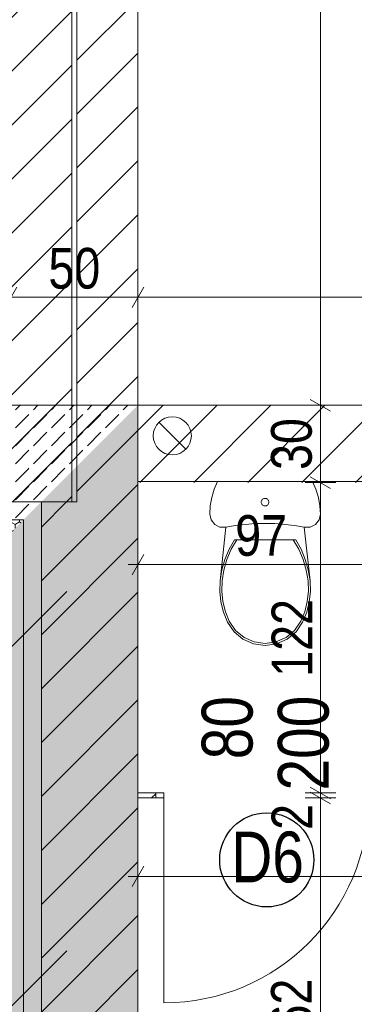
# Model space of a CAD drawing. Header units: centimetres. Extents: x 18292 to 3593338517, y 11794 to 62103.
# Tile 107 of 147: x 1796683906 to 1796684037, y 55585 to 55972. Entities that reach past the tile are written whole.
import ezdxf

# ---------------------------------------------------------------- set-up
doc = ezdxf.new("R2010")
doc.units = ezdxf.units.CM
doc.header["$MEASUREMENT"] = 0
for name, color, linetype in [('410-Fundamenty', 7, 'Continuous'), ('499-Wymiary i opisy', 7, 'Continuous'), ('__PROJEKTOWANE', 7, 'Continuous'), ('MF_AREA_BLOCK', 7, 'Continuous'), ('MF_KRESKOWANIE', 7, 'Continuous'), ('MF_OCIEPLENIE', 7, 'Continuous'), ('MF_OKNA', 7, 'Continuous'), ('MF_SCIANY_KONSTR', 7, 'Continuous')]:
    doc.layers.add(name, color=color, linetype=linetype)
doc.styles.add('GENERATED_STYLE_2', font='txt')
doc.styles.add('GENERATED_STYLE_4', font='txt')
doc.dimstyles.new('GENERATED_STYLE__1', dxfattribs={"dimtxt": 16, "dimasz": 6.08, "dimexe": 0.18, "dimexo": 0.0625, "dimgap": 0.09, "dimtad": 1, "dimtih": 1, "dimtoh": 1, "dimdec": 0, "dimzin": 0, "dimdsep": 46, "dimtxsty": 'GENERATED_STYLE_4', "dimblk": 'ARROWHEAD_2', "dimblk1": 'ARROWHEAD_2', "dimblk2": 'ARROWHEAD_2', "dimcen": 0.09, "dimse1": 1, "dimse2": 1, "dimclrd": 7, "dimclre": 7, "dimclrt": 7, "dimadec": 0, "dimazin": 0, "dimtfac": 1, "dimtdec": 4, "dimtmove": 0, "dimatfit": 3, "dimfxl": 0, "dimtolj": 1, "dimtzin": 0, "dimarcsym": 0})
doc.dimstyles.new('GENERATED_STYLE__4', dxfattribs={"dimtxt": 16, "dimasz": 6.08, "dimexe": 0.18, "dimexo": 0.0625, "dimgap": 0.09, "dimtad": 1, "dimdec": 0, "dimzin": 0, "dimdsep": 46, "dimtxsty": 'GENERATED_STYLE_4', "dimblk": 'ARROWHEAD_2', "dimblk1": 'ARROWHEAD_2', "dimblk2": 'ARROWHEAD_2', "dimcen": 0.09, "dimse1": 1, "dimse2": 1, "dimclrd": 7, "dimclre": 7, "dimclrt": 7, "dimadec": 0, "dimazin": 0, "dimtfac": 1, "dimtdec": 4, "dimtmove": 0, "dimatfit": 3, "dimfxl": 0, "dimtolj": 1, "dimtzin": 0, "dimarcsym": 0})
pattern_1 = [(45, (1801523908.342, 3898003.605), (-10.606601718, 10.606601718), [])]
pattern_2 = [(90, (1801523908.3422, 3898003.6053), (-3.4641016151, 0), [2, -4]), (90, (1801523906.6102, 3898006.6053), (-3.4641016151, 0), [2, -4]), (150, (1801523908.3422, 3898005.6053), (1.7320508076, 3), [2, -4]), (150, (1801523904.878, 3898005.6053), (1.7320508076, 3), [2, -4]), (210, (1801523908.3422, 3898003.6053), (-1.7320508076, 3), [2, -4]), (210, (1801523904.878, 3898003.6053), (-1.7320508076, 3), [2, -4])]
pattern_3 = [(45, (1801523908.342, 3898003.605), (-7.071067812, 7.071067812), [7.5, -2.5]), (45, (1801523908.342, 3898010.676), (-7.071067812, 7.071067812), [7.5, -2.5])]

# ---------------------------------------------------------------- blocks, each defined once
blk = doc.blocks.new('Drzwi metalowe 21_7')
at = {"layer": '__PROJEKTOWANE', "color": 7, "linetype": 'Continuous', "lineweight": 13}
blk.add_line((40.3, 0), (40.3, 80.6), dxfattribs=at)
at = {"layer": '__PROJEKTOWANE', "color": 150, "linetype": 'Continuous', "lineweight": 13}
for p, q in [((-43.5, 0), (-46.5, 0)), ((-43.5, 0), (-46.5, 0)), ((-43.5, 0), (-43.5, -2)), ((-43.5, 0), (-43.5, -2)), ((43.5, 0), (43.5, -2)), ((43.5, 0), (43.5, -2)), ((43.5, 0), (46.5, 0)), ((43.5, 0), (46.5, 0)), ((-43.5, -2), (-46.5, -2)), ((-43.5, -2), (-46.5, -2)), ((43.5, -2), (46.5, -2)), ((43.5, -2), (46.5, -2))]:
    blk.add_line(p, q, dxfattribs=at)
at = {"layer": '__PROJEKTOWANE', "color": 7, "linetype": 'Continuous', "lineweight": 15}
for p, q in [((-40.3, 0), (-43.5, 0)), ((-43.5, 0), (-43.5, -2)), ((-40.3, -2), (-40.3, 0)), ((43.5, 0), (40.3, 0)), ((40.3, 0), (40.3, -2)), ((43.5, -2), (43.5, 0)), ((-43.5, -2), (-40.3, -2)), ((40.3, -2), (43.5, -2))]:
    blk.add_line(p, q, dxfattribs=at)
at = {"layer": '__PROJEKTOWANE', "color": 7, "linetype": 'Continuous', "lineweight": 13}
blk.add_arc((40.3, 0), 80.6, 90, 180, dxfattribs=at)
blk = doc.blocks.new('WC 1 LT 65')
at = {"layer": '__PROJEKTOWANE', "color": 5, "linetype": 'Continuous', "lineweight": 13}
for p, q in [((-18.68, 64.5), (-20.01, 61.45)), ((18.68, 64.5), (-18.68, 64.5)), ((20.01, 61.45), (18.68, 64.5)), ((-20.97, 58.26), (-21.55, 54.98)), ((-20.01, 61.45), (-20.97, 58.26)), ((20.97, 58.26), (20.01, 61.45)), ((21.55, 54.98), (20.97, 58.26)), ((-21.55, 54.98), (-21.75, 51.65)), ((-1.48, 56.66), (-1.5, 56.4)), ((-1.5, 56.4), (-1.48, 56.14)), ((-1.41, 56.91), (-1.48, 56.66)), ((-1.48, 56.14), (-1.41, 55.89)), ((-1.3, 57.15), (-1.41, 56.91)), ((-1.41, 55.89), (-1.3, 55.65)), ((-1.15, 57.36), (-1.3, 57.15)), ((-1.3, 55.65), (-1.15, 55.44)), ((-0.96, 57.55), (-1.15, 57.36)), ((-1.15, 55.44), (-0.96, 55.25)), ((-0.75, 57.7), (-0.96, 57.55)), ((-0.96, 55.25), (-0.75, 55.1)), ((-0.51, 57.81), (-0.75, 57.7)), ((-0.75, 55.1), (-0.51, 54.99)), ((-0.26, 57.88), (-0.51, 57.81)), ((-0.51, 54.99), (-0.26, 54.92)), ((0, 57.9), (-0.26, 57.88)), ((-0.26, 54.92), (0, 54.9)), ((0.26, 57.88), (0, 57.9)), ((0, 54.9), (0.26, 54.92)), ((0.51, 57.81), (0.26, 57.88)), ((0.26, 54.92), (0.51, 54.99)), ((0.75, 57.7), (0.51, 57.81)), ((0.51, 54.99), (0.75, 55.1)), ((0.96, 57.55), (0.75, 57.7)), ((0.75, 55.1), (0.96, 55.25)), ((1.15, 57.36), (0.96, 57.55)), ((0.96, 55.25), (1.15, 55.44)), ((1.3, 57.15), (1.15, 57.36)), ((1.15, 55.44), (1.3, 55.65)), ((1.41, 56.91), (1.3, 57.15)), ((1.3, 55.65), (1.41, 55.89)), ((1.48, 56.66), (1.41, 56.91)), ((1.41, 55.89), (1.48, 56.14)), ((1.5, 56.4), (1.48, 56.66)), ((1.48, 56.14), (1.5, 56.4)), ((21.75, 51.65), (21.55, 54.98)), ((-21.75, 51.65), (-21.24, 49.4)), ((21.24, 49.4), (21.75, 51.65)), ((-21.24, 49.4), (-19.82, 47.58)), ((-19.82, 47.58), (-17.76, 46.55)), ((-17.76, 46.55), (-15.45, 46.5)), ((-15.45, 46.5), (-17.7, 25.5)), ((-15.45, 46.5), (-11.62, 47.18)), ((-11.62, 47.18), (-7.76, 47.66)), ((-7.76, 47.66), (-3.89, 47.96)), ((-3.89, 47.96), (0, 48.05)), ((0, 48.05), (3.89, 47.96)), ((3.89, 47.96), (7.76, 47.66)), ((7.76, 47.66), (11.62, 47.18)), ((11.62, 47.18), (15.45, 46.5)), ((15.45, 46.5), (17.76, 46.55)), ((17.7, 25.5), (15.45, 46.5)), ((17.76, 46.55), (19.82, 47.58)), ((19.82, 47.58), (21.24, 49.4)), ((-12.07, 41.6), (-14.16, 37.85)), ((-11.12, 41.6), (-13.28, 37.84)), ((12.07, 41.6), (-12.07, 41.6)), ((13.28, 37.84), (11.12, 41.6)), ((14.16, 37.85), (12.07, 41.6)), ((-14.16, 37.85), (-15.81, 33.88)), ((-13.28, 37.84), (-14.98, 33.85)), ((14.98, 33.85), (13.28, 37.84)), ((15.81, 33.88), (14.16, 37.85)), ((-15.81, 33.88), (-17, 29.74)), ((-14.98, 33.85), (-16.19, 29.69)), ((16.19, 29.69), (14.98, 33.85)), ((17, 29.74), (15.81, 33.88)), ((-17, 29.74), (-17.7, 25.5)), ((-16.19, 29.69), (-16.91, 25.42)), ((16.91, 25.42), (16.19, 29.69)), ((17.7, 25.5), (17, 29.74)), ((-17.7, 25.5), (-17.85, 21.3)), ((-16.91, 25.42), (-17.06, 21.33)), ((17.06, 21.33), (16.91, 25.42)), ((17.85, 21.3), (17.7, 25.5)), ((-17.85, 21.3), (-17.41, 17.13)), ((-17.06, 21.33), (-16.62, 17.27)), ((16.62, 17.27), (17.06, 21.33)), ((17.41, 17.13), (17.85, 21.3)), ((-17.41, 17.13), (-16.38, 13.06)), ((-16.62, 17.27), (-15.62, 13.3)), ((15.62, 13.3), (16.62, 17.27)), ((16.38, 13.06), (17.41, 17.13)), ((-16.38, 13.06), (-14.78, 9.17)), ((-15.62, 13.3), (-14.07, 9.52)), ((14.07, 9.52), (15.62, 13.3)), ((14.78, 9.17), (16.38, 13.06)), ((-14.78, 9.17), (-12.21, 5.4)), ((-14.07, 9.52), (-11.62, 5.93)), ((11.62, 5.93), (14.07, 9.52)), ((12.21, 5.4), (14.78, 9.17)), ((-12.21, 5.4), (-8.7, 2.48)), ((-11.62, 5.93), (-8.28, 3.15)), ((8.28, 3.15), (11.62, 5.93)), ((8.7, 2.48), (12.21, 5.4)), ((-8.7, 2.48), (-4.52, 0.63)), ((-8.28, 3.15), (-4.3, 1.4)), ((-4.52, 0.63), (0, 0)), ((-4.3, 1.4), (0, 0.8)), ((0, 0.8), (4.3, 1.4)), ((0, 0), (4.52, 0.63)), ((4.3, 1.4), (8.28, 3.15)), ((4.52, 0.63), (8.7, 2.48))]:
    blk.add_line(p, q, dxfattribs=at)
blk = doc.blocks.new('*D594', base_point=(1801523908.34, 3898003.61))
at = {"layer": '499-Wymiary i opisy', "color": 7, "linetype": 'Continuous', "lineweight": 13}
for p, q in [((1796683902.06, 55856.99), (1796683902.06, 55868.99)), ((1796683952.06, 55856.99), (1796683952.06, 55868.99)), ((1796683904.37, 55866.99), (1796683899.75, 55858.99)), ((1796683954.37, 55866.99), (1796683949.75, 55858.99)), ((1796683902.06, 55862.99), (1796683952.06, 55862.99))]:
    blk.add_line(p, q, dxfattribs=at)
at = {"layer": '499-Wymiary i opisy', "color": 7, "lineweight": 13, "insert": (1796683916.82, 55866.19), "char_height": 16, "attachment_point": 7, "style": 'GENERATED_STYLE_4'}
blk.add_mtext('\\A1;{\\pql;\\fArial Narrow|b0|i0|c238|p34;50}', dxfattribs=at)
blk = doc.blocks.new('ARROWHEAD_2')
at = {"color": 0, "linetype": 'Continuous', "lineweight": 0}
for p, q in [((-0.378, -0.655), (0.378, 0.655)), ((0, 0), (-1, 0))]:
    blk.add_line(p, q, dxfattribs=at)
blk = doc.blocks.new('*D595', base_point=(1801523908.34, 3898003.61))
at = {"layer": '499-Wymiary i opisy', "color": 7, "linetype": 'Continuous', "lineweight": 13}
for p, q in [((1796683952.06, 55856.99), (1796683952.06, 55868.99)), ((1796684210.88, 55856.99), (1796684210.88, 55868.99)), ((1796683954.37, 55866.99), (1796683949.75, 55858.99)), ((1796684213.19, 55866.99), (1796684208.57, 55858.99)), ((1796683952.06, 55862.99), (1796684210.88, 55862.99))]:
    blk.add_line(p, q, dxfattribs=at)
at = {"layer": '499-Wymiary i opisy', "color": 7, "lineweight": 13, "insert": (1796684066.11, 55866.19), "char_height": 16, "attachment_point": 7, "style": 'GENERATED_STYLE_4'}
blk.add_mtext('\\A1;{\\pql;\\fArial Narrow|b0|i0|c238|p34;259}', dxfattribs=at)
blk = doc.blocks.new('*D616', base_point=(1801523908.34, 3898003.61))
at = {"layer": '499-Wymiary i opisy', "color": 7, "linetype": 'Continuous', "lineweight": 13}
for p, q in [((1796683954.37, 55639.09), (1796683949.75, 55631.09)), ((1796683952.06, 55629.09), (1796683952.06, 55641.09)), ((1796684381.37, 55639.09), (1796684376.75, 55631.09)), ((1796684379.06, 55629.09), (1796684379.06, 55641.09)), ((1796683948.14, 55635.09), (1796683952.06, 55635.09)), ((1796683952.06, 55635.09), (1796684379.06, 55635.09))]:
    blk.add_line(p, q, dxfattribs=at)
at = {"layer": '499-Wymiary i opisy', "color": 7, "lineweight": 13, "insert": (1796684150.2, 55638.29), "char_height": 16, "attachment_point": 7, "style": 'GENERATED_STYLE_4'}
blk.add_mtext('\\A1;{\\pql;\\fArial Narrow|b0|i0|c238|p34;427}', dxfattribs=at)
blk = doc.blocks.new('*D737', base_point=(1801523908.34, 3898003.61))
at = {"layer": '499-Wymiary i opisy', "color": 7, "linetype": 'Continuous', "lineweight": 13}
for p, q in [((1796683952.06, 55751.85), (1796683952.06, 55763.85)), ((1796684049.05, 55751.85), (1796684049.05, 55763.85)), ((1796683954.37, 55761.85), (1796683949.75, 55753.85)), ((1796684051.36, 55761.85), (1796684046.74, 55753.85)), ((1796683948.14, 55757.85), (1796683952.06, 55757.85)), ((1796683952.06, 55757.85), (1796684049.05, 55757.85))]:
    blk.add_line(p, q, dxfattribs=at)
at = {"layer": '499-Wymiary i opisy', "color": 7, "lineweight": 13, "insert": (1796683990.31, 55761.05), "char_height": 16, "attachment_point": 7, "style": 'GENERATED_STYLE_4'}
blk.add_mtext('\\A1;{\\pql;\\fArial Narrow|b0|i0|c238|p34;97}', dxfattribs=at)
blk = doc.blocks.new('*D800', base_point=(1801523908.34, 3898003.61))
at = {"layer": '499-Wymiary i opisy', "color": 7, "linetype": 'Continuous', "lineweight": 13}
for p, q in [((1796684019.84, 55670.3), (1796684027.84, 55665.68)), ((1796684029.84, 55665.99), (1796684017.84, 55665.99)), ((1796684027.84, 55663.68), (1796684019.84, 55668.3)), ((1796684023.84, 55503.6), (1796684023.84, 55665.99)), ((1796684029.84, 55503.6), (1796684017.84, 55503.6)), ((1796684019.84, 55505.91), (1796684027.84, 55501.29)), ((1796684027.84, 55499.29), (1796684019.84, 55503.91))]:
    blk.add_line(p, q, dxfattribs=at)
at = {"layer": '499-Wymiary i opisy', "color": 7, "lineweight": 13, "char_height": 16, "attachment_point": 7, "rotation": 90, "style": 'GENERATED_STYLE_4'}
for s, insert in [('\\A1;{\\pql;\\fArial Narrow|b0|i0|c238|p34;2}', (1796684020.64, 55653.44)), ('\\A1;{\\pql;\\fArial Narrow|b0|i0|c238|p34;162}', (1796684020.64, 55564.32))]:
    blk.add_mtext(s, dxfattribs=dict(at, insert=insert))
blk = doc.blocks.new('*D801', base_point=(1801523908.34, 3898003.61))
at = {"layer": '499-Wymiary i opisy', "color": 7, "linetype": 'Continuous', "lineweight": 13}
for p, q in [((1796684019.84, 55670.3), (1796684027.84, 55665.68)), ((1796684029.84, 55667.99), (1796684017.84, 55667.99)), ((1796684029.84, 55665.99), (1796684017.84, 55665.99)), ((1796684027.84, 55663.68), (1796684019.84, 55668.3)), ((1796684023.84, 55665.99), (1796684023.84, 55667.99))]:
    blk.add_line(p, q, dxfattribs=at)
blk = doc.blocks.new('*D802', base_point=(1801523908.34, 3898003.61))
at = {"layer": '499-Wymiary i opisy', "color": 7, "linetype": 'Continuous', "lineweight": 13}
for p, q in [((1796684029.84, 55790.1), (1796684017.84, 55790.1)), ((1796684019.84, 55792.41), (1796684027.84, 55787.79)), ((1796684023.84, 55667.99), (1796684023.84, 55790.1)), ((1796684019.84, 55670.3), (1796684027.84, 55665.68)), ((1796684029.84, 55667.99), (1796684017.84, 55667.99)), ((1796684027.84, 55663.68), (1796684019.84, 55668.3))]:
    blk.add_line(p, q, dxfattribs=at)
at = {"layer": '499-Wymiary i opisy', "color": 7, "lineweight": 13, "insert": (1796684020.64, 55713.69), "char_height": 16, "attachment_point": 7, "rotation": 90, "style": 'GENERATED_STYLE_4'}
blk.add_mtext('\\A1;{\\pql;\\fArial Narrow|b0|i0|c238|p34;122}', dxfattribs=at)
blk = doc.blocks.new('*D803', base_point=(1801523908.34, 3898003.61))
at = {"layer": '499-Wymiary i opisy', "color": 7, "linetype": 'Continuous', "lineweight": 13}
for p, q in [((1796684019.84, 55822.8), (1796684027.84, 55818.18)), ((1796684029.84, 55820.49), (1796684017.84, 55820.49)), ((1796684023.84, 55790.1), (1796684023.84, 55820.49)), ((1796684029.84, 55790.1), (1796684017.84, 55790.1)), ((1796684019.84, 55792.41), (1796684027.84, 55787.79))]:
    blk.add_line(p, q, dxfattribs=at)
at = {"layer": '499-Wymiary i opisy', "color": 7, "lineweight": 13, "insert": (1796684020.64, 55795.06), "char_height": 16, "attachment_point": 7, "rotation": 90, "style": 'GENERATED_STYLE_4'}
blk.add_mtext('\\A1;{\\pql;\\fArial Narrow|b0|i0|c238|p34;30}', dxfattribs=at)
blk = doc.blocks.new('*D804', base_point=(1801523908.34, 3898003.61))
at = {"layer": '499-Wymiary i opisy', "color": 7, "linetype": 'Continuous', "lineweight": 13}
for p, q in [((1796684029.84, 56258.99), (1796684017.84, 56258.99)), ((1796684019.84, 56261.3), (1796684027.84, 56256.68)), ((1796684023.84, 55820.49), (1796684023.84, 56258.99)), ((1796684019.84, 55822.8), (1796684027.84, 55818.18)), ((1796684029.84, 55820.49), (1796684017.84, 55820.49))]:
    blk.add_line(p, q, dxfattribs=at)
at = {"layer": '499-Wymiary i opisy', "color": 7, "lineweight": 13, "char_height": 16, "attachment_point": 7, "rotation": 90, "style": 'GENERATED_STYLE_4'}
for s, insert in [('\\A1;{\\pql;\\fArial Narrow|b0|i0|c238|p34;24}', (1796684020.64, 56236.2)), ('\\A1;{\\pql;\\fArial Narrow|b0|i0|c238|p34;438}', (1796684020.64, 56014.14))]:
    blk.add_mtext(s, dxfattribs=dict(at, insert=insert))

msp = doc.modelspace()

# ---------------------------------------------------------------- hatches: boundary and pattern name
at = {"layer": '410-Fundamenty', "linetype": 'Continuous', "lineweight": 0, "true_color": 0x000000}
h = msp.add_hatch(dxfattribs=at)
h.set_pattern_fill('beton_000c', color=18, style=0, pattern_type=2)
h.set_pattern_definition(pattern_3)
h.paths.add_polyline_path([(1796683866.06, 55820.49), (1796683866.06, 55795.49), (1796683927.06, 55795.49), (1796683952.06, 55820.49)])
h = msp.add_hatch(dxfattribs=at)
h.set_pattern_fill('beton_000c', color=18, style=0, pattern_type=2)
h.set_pattern_definition(pattern_3)
h.paths.add_polyline_path([(1796683927.06, 55795.49), (1796683927.06, 54920.49), (1796683952.06, 54945.49), (1796683952.06, 55820.49)])
h = msp.add_hatch(dxfattribs=at)
h.set_pattern_fill('beton_000c', color=18, style=0, pattern_type=2)
h.set_pattern_definition(pattern_3)
h.paths.add_polyline_path([(1796683866.06, 55790.49), (1796683922.06, 55790.49), (1796683927.06, 55795.49), (1796683866.06, 55795.49)])
h = msp.add_hatch(dxfattribs=at)
h.set_pattern_fill('beton_000c', color=18, style=0, pattern_type=2)
h.set_pattern_definition(pattern_3)
h.paths.add_polyline_path([(1796683922.06, 55790.49), (1796683922.06, 54915.49), (1796683927.06, 54920.49), (1796683927.06, 55795.49)])
h = msp.add_hatch(dxfattribs=at)
h.set_pattern_fill('beton_000c', color=18, style=0, pattern_type=2)
h.set_pattern_definition(pattern_3)
h.paths.add_polyline_path([(1796683866.06, 55775.49), (1796683907.06, 55775.49), (1796683922.06, 55790.49), (1796683866.06, 55790.49)])
h = msp.add_hatch(dxfattribs=at)
h.set_pattern_fill('beton_000c', color=18, style=0, pattern_type=2)
h.set_pattern_definition(pattern_3)
h.paths.add_polyline_path([(1796683907.06, 55775.49), (1796683907.06, 54900.49), (1796683922.06, 54915.49), (1796683922.06, 55790.49)])
h = msp.add_hatch(dxfattribs=at)
h.set_pattern_fill('Styropian_000c', color=18, style=0, pattern_type=2)
h.set_pattern_definition(pattern_2)
h.paths.add_polyline_path([(1796683866.06, 55775.49), (1796683866.06, 55770.49), (1796683902.06, 55770.49), (1796683907.06, 55775.49)])
h = msp.add_hatch(dxfattribs=at)
h.set_pattern_fill('Styropian_000c', color=18, style=0, pattern_type=2)
h.set_pattern_definition(pattern_2)
h.paths.add_polyline_path([(1796683902.06, 55770.49), (1796683902.06, 54895.49), (1796683907.06, 54900.49), (1796683907.06, 55775.49)])
at = {"layer": '__PROJEKTOWANE', "linetype": 'Continuous', "lineweight": 13}
h = msp.add_hatch(dxfattribs=at)
h.set_pattern_fill('Bloczki_ceramiczne_kopia_DF', color=150, style=0, pattern_type=2)
h.set_pattern_definition([(45, (1801523908.34, 3898003.61), (-70.7106781, 70.7106781), [])])
h.paths.add_polyline_path([(1796685449.06, 54617.49), (1796685749.06, 54617.49), (1796685749.06, 55810.49), (1796685468.06, 55810.49), (1796685468.06, 56706.54), (1796685828.15, 56706.54), (1796685826.23, 56167.49), (1796686106.06, 56167.49), (1796686106.06, 54260.49), (1796685806.06, 54260.49), (1796685806.06, 53759.49), (1796683867.06, 53759.49), (1796683867.06, 54560.49), (1796683568.09, 54560.49), (1796683567.07, 55446.69), (1796681848.25, 55446.61), (1796681848.25, 55792.49), (1796683924.06, 55792.49), (1796683924.06, 54917.49), (1796684224.06, 54917.49), (1796684224.06, 54116.49), (1796685449.06, 54116.49)])
at = {"layer": '__PROJEKTOWANE', "linetype": 'Continuous', "lineweight": 0, "true_color": 0x000000}
h = msp.add_hatch(dxfattribs=at)
h.set_pattern_fill('Concrete_Block_000c', color=18, style=0, pattern_type=2)
h.set_pattern_definition([(45, (1801523908.342, 3898003.605), (-9.192387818, 9.192387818), []), (135, (1801523908.342, 3898003.605), (9.192387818, 9.192387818), [])])
h.paths.add_polyline_path([(1796683952.06, 55665.99), (1796683959.06, 55665.99), (1796683959.06, 55667.99), (1796683952.06, 55667.99)])
at = {"layer": 'MF_KRESKOWANIE', "linetype": 'Continuous', "lineweight": 13}
h = msp.add_hatch(dxfattribs=at)
h.set_pattern_fill('bloczki_ceramiczne_000c', color=250, style=0, pattern_type=2)
h.set_pattern_definition(pattern_1)
h.paths.add_polyline_path([(1796683866.06, 55782.49), (1796683926.06, 55782.49), (1796683926.06, 55796.49), (1796683926.06, 55820.49), (1796683926.06, 56420.49), (1796683890.06, 56420.49), (1796683890.06, 56396.49), (1796683902.06, 56396.49), (1796683902.06, 55820.49), (1796683866.06, 55820.49)])
h = msp.add_hatch(dxfattribs=at)
h.set_pattern_fill('bloczki_ceramiczne_000c', color=250, style=0, pattern_type=2)
h.set_pattern_definition(pattern_1)
h.paths.add_polyline_path([(1796683928.06, 55782.49), (1796683952.06, 55820.49), (1796683952.06, 56099.49), (1796683952.06, 56123.49), (1796683952.06, 56420.49), (1796683928.06, 56420.49)])
h = msp.add_hatch(dxfattribs=at)
h.set_pattern_fill('bloczki_ceramiczne_000c', color=250, style=0, pattern_type=2)
h.set_pattern_definition(pattern_1)
h.paths.add_polyline_path([(1796683914.06, 54907.49), (1796684214.06, 54907.49), (1796684214.06, 54896.49), (1796684214.06, 54735.49), (1796684214.06, 54106.49), (1796684282.06, 54106.49), (1796684590.06, 54106.49), (1796684590.06, 53966.49), (1796684632.06, 53966.49), (1796684913.74, 53966.49), (1796684913.74, 53894.49), (1796684913.74, 53558.49), (1796685083.74, 53558.49), (1796685083.74, 53894.49), (1796685083.74, 53966.49), (1796685083.74, 54106.49), (1796685459.06, 54106.49), (1796685459.06, 54607.49), (1796685759.06, 54607.49), (1796685759.06, 54660.49), (1796685759.06, 55820.49), (1796685440.06, 55820.49), (1796684664.06, 55820.49), (1796684664.06, 55776.49), (1796684735.06, 55776.49), (1796684735.06, 55556.49), (1796684668.06, 55556.49), (1796684658.06, 55556.49), (1796684658.06, 55514.49), (1796684878.06, 55514.49), (1796684878.06, 55556.49), (1796684777.06, 55556.49), (1796684777.06, 55776.49), (1796685115.06, 55776.49), (1796685115.06, 55556.49), (1796684958.06, 55556.49), (1796684958.06, 55514.49), (1796685157.06, 55514.49), (1796685157.06, 55776.49), (1796685421.06, 55776.49), (1796685721.06, 55776.49), (1796685721.06, 55234.49), (1796685421.06, 55234.49), (1796685157.06, 55234.49), (1796685157.06, 55434.49), (1796685115.06, 55434.49), (1796685115.06, 55393.49), (1796685115.06, 55026.49), (1796685157.06, 55026.49), (1796685157.06, 55192.49), (1796685721.06, 55192.49), (1796685721.06, 54645.49), (1796685457.06, 54645.49), (1796685457.06, 54735.49), (1796685457.06, 54747.49), (1796685157.06, 54747.49), (1796685157.06, 54934.49), (1796685115.06, 54934.49), (1796685115.06, 54747.49), (1796685115.06, 54705.49), (1796685421.06, 54705.49), (1796685421.06, 54144.49), (1796685019.06, 54144.49), (1796685019.06, 54705.49), (1796685023.06, 54705.49), (1796685023.06, 54747.49), (1796684925.06, 54747.49), (1796684925.06, 54705.49), (1796684977.06, 54705.49), (1796684977.06, 54290.49), (1796684952.06, 54290.49), (1796684967.06, 54248.49), (1796684977.06, 54248.49), (1796684977.06, 54144.49), (1796684797.06, 54144.49), (1796684797.06, 54147.49), (1796684755.06, 54147.49), (1796684755.06, 54144.49), (1796684742.06, 54144.49), (1796684742.06, 54106.49), (1796685045.74, 54106.49), (1796685045.74, 54008.49), (1796685045.74, 53894.49), (1796685045.39, 53894.49), (1796685045.39, 53600.49), (1796684955.74, 53600.49), (1796684955.74, 53894.49), (1796684955.74, 53983.49), (1796684930.74, 54008.49), (1796684632.06, 54008.49), (1796684632.06, 54106.49), (1796684682.06, 54106.49), (1796684682.06, 54144.49), (1796684632.06, 54144.49), (1796684632.06, 54159.49), (1796684590.06, 54159.49), (1796684590.06, 54144.49), (1796684252.06, 54144.49), (1796684252.06, 54705.49), (1796684392.06, 54705.49), (1796684392.06, 54747.49), (1796684252.06, 54747.49), (1796684252.06, 54907.49), (1796684516.06, 54907.49), (1796684516.06, 54871.49), (1796684558.06, 54871.49), (1796684558.06, 55099.49), (1796684516.06, 55099.49), (1796684516.06, 54945.49), (1796684262.06, 54945.49), (1796683952.06, 54945.49), (1796683952.06, 55790.1), (1796684414.6, 55790.44), (1796684414.74, 55820.49), (1796683952.06, 55820.49), (1796683928.06, 55782.49), (1796683914.06, 55782.49), (1796683914.06, 54945.49)])

# ---------------------------------------------------------------- linework, layer by layer
at = {"layer": '410-Fundamenty', "color": 7, "linetype": 'Continuous', "lineweight": 13}
for p, q in [((1796683866.06, 55775.49), (1796683907.06, 55775.49)), ((1796683907.06, 55775.49), (1796683907.06, 54900.49))]:
    msp.add_line(p, q, dxfattribs=at)
at = {"layer": '410-Fundamenty', "color": 7, "linetype": 'Continuous', "lineweight": 13, "flags": 128}
for points in [[(1796683952.06, 55820.49), (1796683866.06, 55820.49)], [(1796683952.06, 54945.49), (1796683952.06, 55820.49)]]:
    msp.add_lwpolyline(points, dxfattribs=at)
at = {"layer": '__PROJEKTOWANE', "color": 150, "linetype": 'Continuous', "lineweight": 13}
for p, q in [((1796683959.06, 55667.99), (1796683956.06, 55667.99)), ((1796683959.06, 55665.99), (1796683956.06, 55665.99)), ((1796683959.06, 55665.99), (1796683959.06, 55667.99))]:
    msp.add_line(p, q, dxfattribs=at)
at = {"layer": '__PROJEKTOWANE', "color": 150, "linetype": 'Continuous', "lineweight": 13, "flags": 128}
for points in [[(1796683959.06, 55667.99), (1796683952.06, 55667.99)], [(1796683952.06, 55667.99), (1796683952.06, 55665.99)], [(1796683952.06, 55665.99), (1796683959.06, 55665.99)]]:
    msp.add_lwpolyline(points, dxfattribs=at)
at = {"layer": '__PROJEKTOWANE', "color": 7, "linetype": 'Continuous', "lineweight": 25}
msp.add_circle((1796684002.72, 55641.64), 18.52, dxfattribs=at)
at = {"layer": 'MF_AREA_BLOCK', "color": 7, "linetype": 'Continuous', "lineweight": 13}
msp.add_line((1796683960.25, 55813.8), (1796683970.86, 55803.19), dxfattribs=at)
msp.add_circle((1796683965.56, 55808.49), 7.5, dxfattribs=at)
at = {"layer": 'MF_OCIEPLENIE', "color": 7, "linetype": 'Continuous', "lineweight": 13}
msp.add_line((1796683928.06, 55782.49), (1796683926.06, 55782.49), dxfattribs=at)
at = {"layer": 'MF_SCIANY_KONSTR', "color": 7, "linetype": 'Continuous', "lineweight": 13}
for p, q in [((1796683926.06, 56420.49), (1796683926.06, 55782.49)), ((1796683926.06, 56420.49), (1796683926.06, 55820.49)), ((1796683928.06, 56420.49), (1796683928.06, 55782.49)), ((1796683928.06, 56420.49), (1796683928.06, 55796.49)), ((1796683928.06, 56420.49), (1796683928.06, 55782.49)), ((1796683952.06, 55820.49), (1796683952.06, 56099.49)), ((1796683926.06, 55820.49), (1796683926.06, 55796.49)), ((1796683952.06, 55820.49), (1796684416.79, 55820.49)), ((1796683926.06, 55796.49), (1796683926.06, 55782.49)), ((1796683952.06, 55790.49), (1796683952.06, 55649.99)), ((1796683952.06, 55790.49), (1796684046.05, 55790.49)), ((1796683952.06, 55790.1), (1796683952.06, 55649.99)), ((1796683952.06, 55790.1), (1796683952.06, 55649.99)), ((1796683866.06, 55782.49), (1796683926.06, 55782.49)), ((1796683914.06, 55782.49), (1796683914.06, 55775.49)), ((1796683928.06, 55782.49), (1796683926.06, 55782.49)), ((1796683914.06, 55775.49), (1796683914.06, 54907.49))]:
    msp.add_line(p, q, dxfattribs=at)

# ---------------------------------------------------------------- block references
at = {"layer": '__PROJEKTOWANE', "color": 5, "linetype": 'Continuous', "lineweight": 13, "zscale": 100}
msp.add_blockref('WC 1 LT 65', (1796684002.05, 55725.99), dxfattribs=at)
at = {"layer": '__PROJEKTOWANE', "color": 5, "linetype": 'Continuous', "lineweight": 13, "zscale": 100, "rotation": 180}
msp.add_blockref('Drzwi metalowe 21_7', (1796684002.56, 55665.99), dxfattribs=at)

# ---------------------------------------------------------------- texts
at = {"layer": 'MF_OKNA', "color": 7, "linetype": 'Continuous', "lineweight": 13, "char_height": 20, "attachment_point": 4, "rotation": 90, "style": 'GENERATED_STYLE_2'}
for s, insert in [('\\A1;{\\W0.800000x;\\pql;\\fArial|b0|i0|c238|p38;80}', (1796683987.27, 55681.21)), ('\\A1;{\\W0.800000x;\\pql;\\fArial|b0|i0|c238|p38;200}', (1796684017.23, 55668.93))]:
    msp.add_mtext(s, dxfattribs=dict(at, insert=insert))
at = {"layer": 'MF_OKNA', "color": 7, "linetype": 'Continuous', "lineweight": 13, "insert": (1796683988.75, 55642.62), "char_height": 20, "attachment_point": 4, "style": 'GENERATED_STYLE_2'}
msp.add_mtext('\\A1;{\\W0.800000x;\\pql;\\fArial|b0|i0|c238|p38;D6}', dxfattribs=at)

# ---------------------------------------------------------------- dimensions: what is measured, and where the dimension line sits
at = {"layer": '499-Wymiary i opisy', "color": 7, "linetype": 'Continuous', "lineweight": 13}
for base, p1, p2, picture, middle in [((1796684023.83654404, 56258.99378463), (1796683952.05622411, 55820.49378469), (1796683952.05622411, 56258.99378463), '*D804', (1796684012.63654399, 56032.44010487)), ((1796684023.84, 55820.49), (1796683952.06, 55790.1), (1796683952.06, 55820.49), '*D803', (1796684012.64, 55807.26)), ((1796684023.84, 55790.1), (1796683952.06, 55667.99), (1796683952.06, 55790.1), '*D802', (1796684012.64, 55731.98)), ((1796684023.84, 55665.99), (1796683952.06, 55503.6), (1796683952.06, 55665.99), '*D800', (1796684012.64, 55582.61)), ((1796684023.84, 55667.99), (1796683952.06, 55665.99), (1796683952.06, 55667.99), '*D801', (1796684012.64, 55659.54))]:
    dim = msp.add_linear_dim(base=base, p1=p1, p2=p2, angle=90, dimstyle='GENERATED_STYLE__4', dxfattribs=at)
    dim.commit()
    dim.dimension.update_dxf_attribs({"geometry": picture, "text_midpoint": middle, "dimtype": 160, "text_rotation": 90})
for base, p1, p2, picture, middle in [((1796683952.06, 55862.99), (1796683902.06, 55820.49), (1796683952.06, 55820.49), '*D594', (1796683929.01, 55874.19)), ((1796684210.88, 55862.99), (1796683952.06, 55820.49), (1796684210.88, 55820.49), '*D595', (1796684084.4, 55874.19)), ((1796684049.05, 55757.85), (1796683952.06, 55790.1), (1796684049.05, 55790.1), '*D737', (1796684002.51, 55769.05)), ((1796684379.06, 55635.09), (1796683952.06, 54945.49), (1796684379.06, 55614.6), '*D616', (1796684168.49, 55646.29))]:
    dim = msp.add_linear_dim(base=base, p1=p1, p2=p2, dimstyle='GENERATED_STYLE__1', dxfattribs=at)
    dim.commit()
    dim.dimension.update_dxf_attribs({"geometry": picture, "text_midpoint": middle, "dimtype": 160})

doc.saveas('drawing.dxf')
